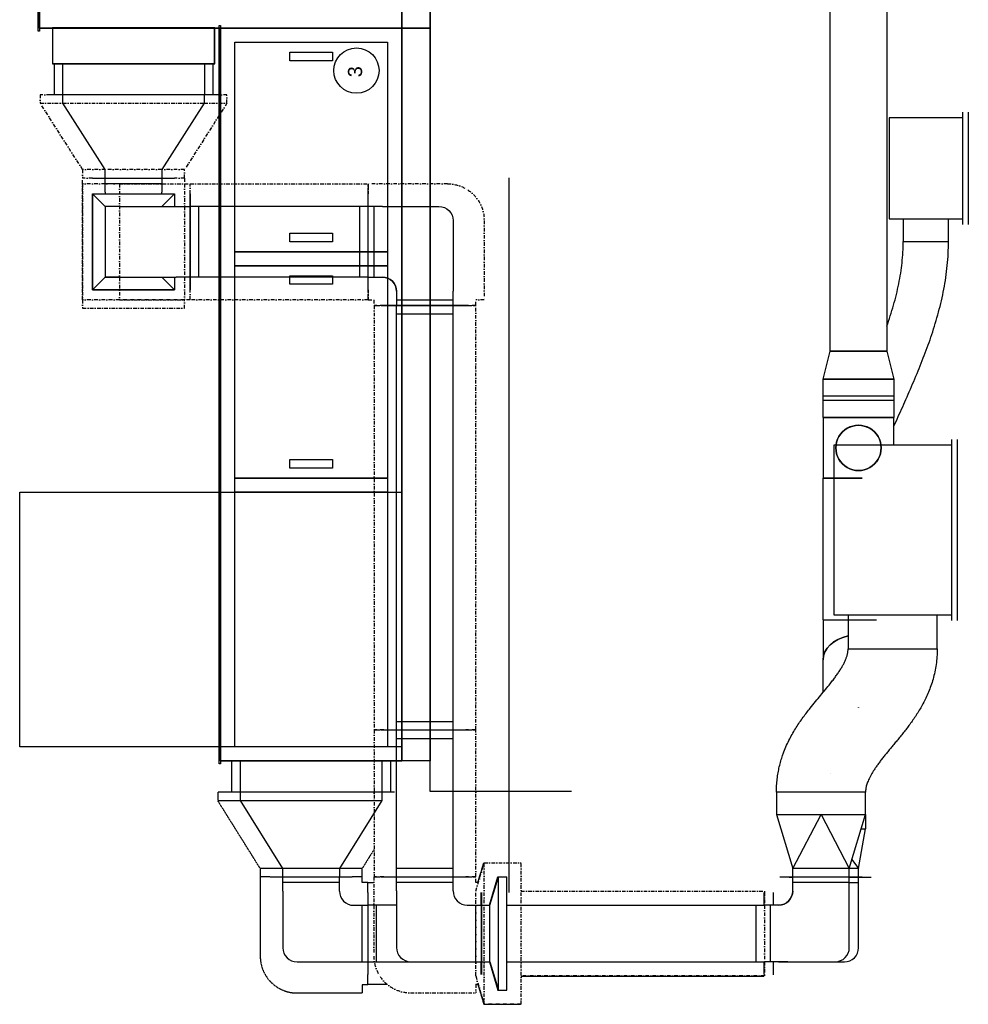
# Model space of a CAD drawing. Header units: millimetres. Extents: x 295542 to 440356, y 17772 to 133669.
# Tile 71 of 73: x 433684 to 437037, y 49395 to 52875. Entities that reach past the tile are written whole.
import ezdxf

# ---------------------------------------------------------------- set-up
doc = ezdxf.new("R2010")
doc.units = ezdxf.units.MM
for name, pattern in [('Ciągłe', [0]), ('DASHDOT', [25.4, 12.7, -6.35, 0, -6.35]), ('DASHED', [0.75, 0.5, -0.25])]:
    doc.linetypes.add(name, pattern=pattern)
for name, color, linetype in [('0_centrale', 130, 'Continuous'), ('0_opis_wentylacja', 110, 'Ciągłe'), ('FLUID-N4', 7, 'Continuous'), ('FLUID-N4-INS', 7, 'Continuous'), ('FLUID-W4', 7, 'Continuous'), ('FLUID-W4-INS', 7, 'Continuous')]:
    doc.layers.add(name, color=color, linetype=linetype)
doc.styles.get("Standard").update_dxf_attribs({"font": 'arial.ttf'})
doc.linetypes.add('ZIGZAG', pattern='A,0.0001,-0.2,[131,ltypeshp.shx,S=0.2,R=0,X=-0.2,Y=0],-0.4,[131,ltypeshp.shx,S=0.2,R=180,X=0.2,Y=0],-0.2', length=0.8001)

# ---------------------------------------------------------------- blocks, each defined once
blk = doc.blocks.new('*U332')
at = {"color": 0, "linetype": 'ByBlock', "lineweight": -2}
for p, q in [((-470, 0, -100), (-500, 0, -100)), ((-470, 0, 100), (-500, 0, 100)), ((410, 0, -100), (-470, 0, -100)), ((410, 0, 100), (-470, 0, 100)), ((410, 0, -200), (410, 0, 200)), ((440, 0, -200), (410, 0, -200)), ((440, 0, 200), (410, 0, 200)), ((440, 0, -200), (440, 0, 200)), ((470, 0, -100), (440, 0, -200)), ((470, 0, 100), (440, 0, 200)), ((500, 0, 100), (470, 0, 100)), ((470, 0, -100), (470, 0, 100)), ((500, 0, -100), (470, 0, -100)), ((500, 0, -100), (500, 0, 100))]:
    blk.add_line(p, q, dxfattribs=at)
at = {"color": 1, "linetype": 'Continuous', "lineweight": -3}
blk.add_line((-470, 0, 100), (-470, 0, -100), dxfattribs=at)
at = {"layer": 'FLUID-W4-INS', "color": 6, "linetype": 'DASHDOT', "lineweight": -3}
for p, q in [((-500, 0, 100), (-500, 0, -100)), ((-500, 0, 145), (-500, 0, 100)), ((-500, 0, -100), (-500, 0, -145)), ((360, 0, 150), (-500, 0, 150)), ((-500, 0, -150), (360, 0, -150)), ((-500, 0, 150), (-500, 0, 145)), ((-500, 0, -145), (-500, 0, -150)), ((490, 0, 250), (360, 0, 250)), ((360, 0, -250), (490, 0, -250)), ((360, 0, -250), (360, 0, 250)), ((520, 0, -150), (490, 0, -250)), ((490, 0, -250), (490, 0, 250)), ((520, 0, 150), (490, 0, 250)), ((520, 0, -150), (520, 0, 150))]:
    blk.add_line(p, q, dxfattribs=at)
blk = doc.blocks.new('*U252')
at = {"color": 1, "linetype": 'Continuous', "lineweight": -2}
for p, q in [((-259.5, 0, 145), (-259.5, 0, -145)), ((259.5, 0, 145), (259.5, 0, -145))]:
    blk.add_line(p, q, dxfattribs=at)
at = {"color": 0, "linetype": 'ByBlock', "lineweight": -2}
for p, q in [((-259.5, 0, -100), (259.5, 0, -100)), ((-259.5, 0, 100), (259.5, 0, 100))]:
    blk.add_line(p, q, dxfattribs=at)
at = {"color": 1, "linetype": 'Continuous', "lineweight": -3}
for p, q in [((-229.5, 0, 100), (-229.5, 0, -100)), ((229.5, 0, 100), (229.5, 0, -100))]:
    blk.add_line(p, q, dxfattribs=at)
at = {"layer": 'FLUID-W4-INS', "color": 6, "linetype": 'DASHDOT', "lineweight": -3}
for p, q in [((-259.5, 0, -180), (259.5, 0, -180)), ((259.5, 0, 180), (-259.5, 0, 180)), ((-259.5, 0, 180), (-259.5, 0, 145)), ((-259.5, 0, -145), (-259.5, 0, -180)), ((259.5, 0, -180), (259.5, 0, -145)), ((259.5, 0, 145), (259.5, 0, 180))]:
    blk.add_line(p, q, dxfattribs=at)
blk = doc.blocks.new('*U253')
at = {"color": 1, "linetype": 'Continuous', "lineweight": -2}
for p, q in [((-750, 0, 145), (-750, 0, -145)), ((750, 0, 145), (750, 0, -145))]:
    blk.add_line(p, q, dxfattribs=at)
at = {"color": 0, "linetype": 'ByBlock', "lineweight": -2}
for p, q in [((-750, 0, -100), (750, 0, -100)), ((-750, 0, 100), (750, 0, 100))]:
    blk.add_line(p, q, dxfattribs=at)
at = {"color": 1, "linetype": 'Continuous', "lineweight": -3}
for p, q in [((-720, 0, 100), (-720, 0, -100)), ((720, 0, 100), (720, 0, -100))]:
    blk.add_line(p, q, dxfattribs=at)
at = {"layer": 'FLUID-W4-INS', "color": 6, "linetype": 'DASHDOT', "lineweight": -3}
for p, q in [((-750, 0, -180), (750, 0, -180)), ((750, 0, 180), (-750, 0, 180)), ((-750, 0, 180), (-750, 0, 145)), ((-750, 0, -145), (-750, 0, -180)), ((750, 0, -180), (750, 0, -145)), ((750, 0, 145), (750, 0, 180))]:
    blk.add_line(p, q, dxfattribs=at)
blk = doc.blocks.new('*U254')
at = {"color": 1, "linetype": 'Continuous', "lineweight": -2}
for p, q in [((-314.5, -170), (-314.5, 170)), ((314.5, -170), (314.5, 170))]:
    blk.add_line(p, q, dxfattribs=at)
at = {"color": 0, "linetype": 'ByBlock', "lineweight": -2}
for p, q in [((-314.5, 125), (314.5, 125)), ((-314.5, -125), (314.5, -125))]:
    blk.add_line(p, q, dxfattribs=at)
at = {"color": 1, "linetype": 'Continuous', "lineweight": -3}
for p, q in [((-284.5, -125), (-284.5, 125)), ((284.5, -125), (284.5, 125))]:
    blk.add_line(p, q, dxfattribs=at)
at = {"layer": 'FLUID-W4-INS', "color": 6, "linetype": 'DASHDOT', "lineweight": -3}
for p, q in [((314.5, 205), (-314.5, 205)), ((-314.5, 170), (-314.5, 205)), ((314.5, 170), (314.5, 205)), ((-314.5, -205), (-314.5, -170)), ((314.5, -205), (314.5, -170)), ((-314.5, -205), (314.5, -205))]:
    blk.add_line(p, q, dxfattribs=at)
blk = doc.blocks.new('*U255')
at = {"color": 1, "linetype": 'Continuous', "lineweight": -2}
for p, q in [((160, -105), (160, 185)), ((-185, -160), (105, -160))]:
    blk.add_line(p, q, dxfattribs=at)
at = {"color": 0, "linetype": 'ByBlock', "lineweight": -2}
for p, q in [((-90, 140), (110, 140)), ((110, 140), (140, 140)), ((140, 140), (160, 140)), ((140, 140), (140, -60)), ((-140, -110), (-140, 90)), ((110, -60), (140, -60)), ((140, -60), (160, -60)), ((-140, -110), (-140, -140)), ((60, -110), (60, -140)), ((-140, -140), (-140, -160)), ((60, -140), (-140, -140)), ((60, -140), (60, -160))]:
    blk.add_line(p, q, dxfattribs=at)
at = {"color": 0, "linetype": 'ByBlock', "lineweight": -2, "extrusion": (2.22762e-29, -1.57772e-32, -1)}
for centre in [(-90, 90), (-90, 90), (-90, 90), (110, -110), (110, -110)]:
    blk.add_ellipse(centre, major_axis=(-50, 0), ratio=1, start_param=0, end_param=1.5707963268, dxfattribs=at)
at = {"layer": 'FLUID-W4-INS', "color": 6, "linetype": 'DASHDOT', "lineweight": -3}
for p, q in [((-90, 250.00001), (140.00001, 250.00001)), ((140.00001, 220), (140.00001, 250.00001)), ((140.00001, 220), (148.92543, 220)), ((-220, -160), (-220, 120.00001)), ((-185, -160), (-220, -160)), ((140, -160), (105, -160)), ((149.07457, -140), (140, -140)), ((140, -140), (140, -160))]:
    blk.add_line(p, q, dxfattribs=at)
at = {"layer": 'FLUID-W4-INS', "color": 6, "linetype": 'DASHDOT', "lineweight": -3, "extrusion": (2.57033e-29, -2.42726e-32, -1)}
blk.add_ellipse((-90, 120.00001), major_axis=(-130, 0), ratio=1, start_param=0, end_param=1.5707963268, dxfattribs=at)
blk = doc.blocks.new('*U256')
at = {"color": 1, "linetype": 'Continuous', "lineweight": -2}
for p, q in [((185, 185), (185, -105)), ((130, -160), (-210, -160))]:
    blk.add_line(p, q, dxfattribs=at)
at = {"color": 0, "linetype": 'ByBlock', "lineweight": -2}
for p, q in [((-115, 140), (135, 140)), ((165, 140), (135, 140)), ((165, -60), (165, 140)), ((185, 140), (165, 140)), ((-165, -110), (-165, 90)), ((135, -60), (165, -60)), ((165, -60), (185, -60)), ((-165, -110), (-165, -140)), ((85, -140), (85, -110)), ((-165, -140), (85, -140)), ((-165, -140), (-165, -160)), ((85, -160), (85, -140))]:
    blk.add_line(p, q, dxfattribs=at)
at = {"color": 0, "linetype": 'ByBlock', "lineweight": -2, "extrusion": (0, 0, -1)}
for centre in [(-115, 90), (-115, 90), (135, -110)]:
    blk.add_ellipse(centre, major_axis=(-50, 0), ratio=1, start_param=0, end_param=1.5707963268, dxfattribs=at)
at = {"color": 0, "linetype": 'ByBlock', "lineweight": -2}
blk.add_ellipse((135, -110), major_axis=(0, 50), ratio=1, start_param=0, end_param=1.5707963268, dxfattribs=at)
blk.add_ellipse((135, -110), major_axis=(0, 50), ratio=1, start_param=0, end_param=1.5707963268, dxfattribs=at)
at = {"layer": 'FLUID-W4-INS', "color": 6, "linetype": 'DASHDOT', "lineweight": -3}
for p, q in [((-115, 250.00001), (165.00001, 250.00001)), ((165.00001, 250.00001), (165.00001, 220)), ((185, 220), (165.00001, 220)), ((185, 185), (185, 220)), ((-245, 120.00001), (-245, -160)), ((185, -140), (185, -105)), ((-245, -160), (-210, -160)), ((130, -160), (165, -160)), ((165, -140), (185, -140)), ((165, -160), (165, -140))]:
    blk.add_line(p, q, dxfattribs=at)
at = {"layer": 'FLUID-W4-INS', "color": 6, "linetype": 'DASHDOT', "lineweight": -3, "extrusion": (0, 0, -1)}
blk.add_ellipse((-115, 120.00001), major_axis=(-130, 0), ratio=1, start_param=0, end_param=1.5707963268, dxfattribs=at)
blk = doc.blocks.new('*U257')
at = {"color": 0, "linetype": 'ByBlock', "lineweight": -2}
for p, q in [((-185, 0, -170), (-140, 0, -125)), ((-185, 0, 170), (-140, 0, 125)), ((-140, 0, -125), (-140, 0, 125)), ((-90, 0, 125), (-140, 0, 125)), ((-90, 0, -125), (-140, 0, -125)), ((-90, 0, 125), (60, 0, 125)), ((-90, 0, -125), (110, 0, -125)), ((60, 0, 125), (110, 0, 125)), ((60, 0, 125), (105, 0, 170)), ((105, 0, -170), (60, 0, -125)), ((140, 0, 125), (110, 0, 125)), ((110, 0, -125), (140, 0, -125)), ((140, 0, -125), (160, 0, -125)), ((160, 0, 125), (140, 0, 125))]:
    blk.add_line(p, q, dxfattribs=at)
at = {"color": 1, "linetype": 'Continuous', "lineweight": -2}
for p, q in [((-185, 0, -170), (105, 0, -170)), ((-185, 0, 170), (-185, 0, -170)), ((105, 0, 170), (-185, 0, 170)), ((105, 0, -170), (105, 0, -125.00007)), ((105, 0, 124.99993), (105, 0, 170)), ((160, 0, -170), (160, 0, 170))]:
    blk.add_line(p, q, dxfattribs=at)
at = {"color": 1, "linetype": 'Continuous', "lineweight": -3}
for p, q in [((-140, 0, 125), (60, 0, 125)), ((-140, 0, -125), (-140, 0, 125))]:
    blk.add_line(p, q, dxfattribs=at)
at = {"layer": 'FLUID-W4-INS', "color": 6, "linetype": 'DASHDOT', "lineweight": -3}
for p, q in [((-90, 0, -205), (-220, 0, -205)), ((-90, 0, 205), (-220, 0, 205)), ((-220, 0, -205), (-220, 0, 205)), ((-90, 0, -205), (140.00001, 0, -205)), ((-90, 0, 205), (140.00001, 0, 205)), ((-90, 0, -205), (-90, 0, 205)), ((140.00001, 0, -125), (140.00001, 0, 125)), ((140.00001, 0, -205), (160, 0, -205)), ((160, 0, 205), (140.00001, 0, 205)), ((140.00001, 0, -205), (140.00001, 0, -125)), ((140.00001, 0, 125), (140.00001, 0, 205)), ((160, 0, 205), (160, 0, 170)), ((160, 0, -170), (160, 0, -205))]:
    blk.add_line(p, q, dxfattribs=at)
blk = doc.blocks.new('*U258')
at = {"color": 1, "linetype": 'Continuous', "lineweight": -2}
for p, q in [((0, 170, 145), (0, -170, 145)), ((0, -170, 145), (0, -170, -145))]:
    blk.add_line(p, q, dxfattribs=at)
at = {"layer": 'FLUID-W4-INS', "color": 6, "linetype": 'DASHDOT', "lineweight": -3}
for p, q in [((0, -205, 180), (0, 205, 180)), ((0, -205, -180), (0, -205, 180))]:
    blk.add_line(p, q, dxfattribs=at)
blk = doc.blocks.new('*U259')
at = {"color": 0, "linetype": 'ByBlock', "lineweight": -2}
for p, q in [((0, -135, -100), (0, -130, -100)), ((0, -130, 100), (0, -135, 100)), ((0, -130, -100), (0, -130, -100)), ((0, -165, 100), (0, -135, 100)), ((0, -135, -100), (0, -165, -100)), ((0, -165, -100), (0, -185, -100)), ((0, -165, 100), (0, -165, -100)), ((0, -185, 100), (0, -165, 100))]:
    blk.add_line(p, q, dxfattribs=at)
at = {"color": 1, "linetype": 'Continuous', "lineweight": -2}
blk.add_line((0, -185, -145), (0, -185, 145), dxfattribs=at)
at = {"layer": 'FLUID-W4-INS', "color": 6, "linetype": 'DASHDOT', "lineweight": -3}
for p, q in [((0, 245, -180), (0, 275, -180)), ((0, 275, 180), (0, 245, 180)), ((0, 275, -180), (0, 275, 180)), ((0, -165, -180), (0, -185, -180)), ((0, -185, 180), (0, -165, 180)), ((0, -185, 180), (0, -185, 145)), ((0, -185, -145), (0, -185, -180))]:
    blk.add_line(p, q, dxfattribs=at)
blk = doc.blocks.new('*U260')
at = {"color": 1, "linetype": 'Continuous', "lineweight": -2}
blk.add_line((-147.5, 0, -295), (-147.5, 0, 295), dxfattribs=at)
at = {"color": 0, "linetype": 'ByBlock', "lineweight": -2}
for p, q in [((-147.5, 0, -250), (-117.5, 0, -250)), ((-117.5, 0, 250), (-147.5, 0, 250)), ((-117.5, 0, -250), (117.5, 0, -100)), ((117.5, 0, 100), (-117.5, 0, 250)), ((117.5, 0, -100), (147.5, 0, -100)), ((147.5, 0, 100), (117.5, 0, 100))]:
    blk.add_line(p, q, dxfattribs=at)
at = {"layer": 'FLUID-W4-INS', "color": 6, "linetype": 'DASHDOT', "lineweight": -3}
for p, q in [((-147.5, 0, 330), (-117.5, 0, 330)), ((-117.5, 0, -330), (-147.5, 0, -330)), ((-147.5, 0, -330), (-147.5, 0, -295)), ((-147.5, 0, 295), (-147.5, 0, 330)), ((-117.5, 0, 250), (-117.5, 0, -250)), ((-117.5, 0, 330), (-117.5, 0, 250)), ((-117.5, 0, -250), (-117.5, 0, -330)), ((-117.5, 0, -330), (117.5, 0, -180)), ((117.5, 0, 180), (-117.5, 0, 330)), ((117.5, 0, -100), (117.5, 0, 100)), ((147.5, 0, -180), (117.5, 0, -180)), ((117.5, 0, 180), (147.5, 0, 180)), ((117.5, 0, -180), (117.5, 0, -100)), ((117.5, 0, 100), (117.5, 0, 180))]:
    blk.add_line(p, q, dxfattribs=at)
blk = doc.blocks.new('*U349')
at = {"color": 0, "linetype": 'ByBlock', "lineweight": -2}
for p, q in [((440, 200), (438.6, 200)), ((440, 195.2), (440, 200)), ((469.9, 100.4), (440, 200)), ((-500, 145), (-500, 100.4)), ((-500, -100), (-500, -99.6)), ((-470, -100), (-500, -100)), ((-500, -100), (-500, -145)), ((408.4, -100), (-470, -100)), ((470, -100), (440, -200)), ((470, -100), (470, -99.6)), ((500, -100), (470, -100)), ((500, -100), (500, -99.4)), ((410, -200), (410, -199.6)), ((440, -200), (410, -200)), ((440, -200), (440, -194.5))]:
    blk.add_line(p, q, dxfattribs=at)
at = {"color": 5, "linetype": 'Continuous', "lineweight": -3}
blk.add_line((-470, -99.6), (-470, -100), dxfattribs=at)
at = {"layer": 'FLUID-N4-INS', "color": 3, "linetype": 'DASHED', "lineweight": -3}
for p, q in [((488.6, 250), (490, 250)), ((510.8, 180.6), (490, 250)), ((490, 245.2), (490, 250)), ((-500, -150), (-500, -149.6)), ((358.4, -150), (-500, -150)), ((511.2, -179.4), (490, -250)), ((360, -250), (360, -249.6)), ((490, -250), (360, -250)), ((490, -250), (490, -244.5))]:
    blk.add_line(p, q, dxfattribs=at)
blk = doc.blocks.new('*U194')
at = {"color": 160, "linetype": 'Continuous', "lineweight": -2}
for p, q in [((-200, 145), (-200, -145)), ((200, 145), (200, 100.6)), ((200, -99.4), (200, -145))]:
    blk.add_line(p, q, dxfattribs=at)
at = {"color": 0, "linetype": 'ByBlock', "lineweight": -2}
for p, q in [((-98.4, 100), (-200, 100)), ((-200, -100), (200, -100))]:
    blk.add_line(p, q, dxfattribs=at)
at = {"color": 5, "linetype": 'Continuous', "lineweight": -3}
for p, q in [((-170, 100), (-170, -100)), ((170, -99.4), (170, -100))]:
    blk.add_line(p, q, dxfattribs=at)
at = {"layer": 'FLUID-N4-INS', "color": 3, "linetype": 'DASHED', "lineweight": -3}
for p, q in [((-200, 180), (-178.4, 180)), ((-200, 145), (-200, 180)), ((-200, -180), (-200, -145)), ((-130.8, -180), (-200, -180)), ((189, -180), (181.6, -180))]:
    blk.add_line(p, q, dxfattribs=at)
blk = doc.blocks.new('*U195')
at = {"color": 0, "linetype": 'ByBlock', "lineweight": -2}
for p, q in [((-90, 140), (110, 140)), ((110, 140), (140, 140)), ((140, 140), (160, 140)), ((140, 140), (140, -60)), ((-140, -110), (-140, 90)), ((110, -60), (140, -60)), ((140, -60), (160, -60)), ((-140, -110), (-140, -140)), ((60, -110), (60, -140)), ((-140, -140), (-140, -160)), ((60, -140), (-140, -140)), ((60, -140), (60, -160))]:
    blk.add_line(p, q, dxfattribs=at)
at = {"color": 160, "linetype": 'Continuous', "lineweight": -2}
blk.add_line((-185, -160), (105, -160), dxfattribs=at)
at = {"color": 0, "linetype": 'ByBlock', "lineweight": -2, "extrusion": (-2.22762e-29, 1.57772e-32, -1)}
for centre in [(-90, 90), (-90, 90), (-90, 90), (110, -110), (110, -110)]:
    blk.add_ellipse(centre, major_axis=(-50, 0), ratio=1, start_param=0, end_param=1.5707963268, dxfattribs=at)
at = {"layer": 'FLUID-N4-INS', "color": 3, "linetype": 'DASHED', "lineweight": -3}
for p, q in [((-90, 250.00001), (140.00001, 250.00001)), ((140.00001, 220), (140.00001, 250.00001)), ((140.00001, 220), (160, 220)), ((-220, -160), (-220, 120.00001)), ((-185, -160), (-220, -160)), ((140, -160), (105, -160)), ((160, -140), (140, -140)), ((140, -140), (140, -160))]:
    blk.add_line(p, q, dxfattribs=at)
at = {"layer": 'FLUID-N4-INS', "color": 3, "linetype": 'DASHED', "lineweight": -3, "extrusion": (-5.11075e-48, 2.42726e-32, -1)}
blk.add_ellipse((-90, 120.00001), major_axis=(-130, 0), ratio=1, start_param=0, end_param=1.5707963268, dxfattribs=at)
blk = doc.blocks.new('*U196')
at = {"color": 160, "linetype": 'Continuous', "lineweight": -2}
for p, q in [((-150, 0, -222), (-150, 0, 295)), ((-150, 0, -295), (-150, 0, -222))]:
    blk.add_line(p, q, dxfattribs=at)
at = {"color": 0, "linetype": 'ByBlock', "lineweight": -2}
for p, q in [((-150, 0, -250), (-120, 0, -250)), ((-120, 0, 250), (-150, 0, 250)), ((-120, 0, -250), (120, 0, -100)), ((-120, 0, -222), (-120, 0, -250)), ((120, 0, 100), (-120, 0, 250)), ((120, 0, -100), (150, 0, -100)), ((150, 0, 100), (120, 0, 100))]:
    blk.add_line(p, q, dxfattribs=at)
at = {"layer": 'FLUID-N4-INS', "color": 3, "linetype": 'DASHED', "lineweight": -3}
for p, q in [((-150, 0, 330), (-120, 0, 330)), ((-150, 0, 295), (-150, 0, 330)), ((-120, 0, 250), (-120, 0, -222)), ((-120, 0, 330), (-120, 0, 250)), ((120, 0, 180), (-120, 0, 330)), ((52.8, 0, -222), (120, 0, -180)), ((120, 0, -100), (120, 0, 100)), ((150, 0, -180), (120, 0, -180)), ((120, 0, 180), (150, 0, 180)), ((120, 0, -180), (120, 0, -100)), ((120, 0, 100), (120, 0, 180))]:
    blk.add_line(p, q, dxfattribs=at)
blk = doc.blocks.new('*U343')
at = {"color": 160, "linetype": 'Continuous', "lineweight": -2}
for p, q in [((0, 0, 29.6), (0, 0, -29.6)), ((0, 0, 80), (0, 0, 29.6)), ((0, 0, -29.6), (0, 0, -80))]:
    blk.add_line(p, q, dxfattribs=at)
at = {"color": 160, "linetype": 'ZIGZAG', "lineweight": -2, "ltscale": 50}
for points, knots in [([(0, -299.6, 138), (0, -287.6, 133.9), (0, -263.1, 125.5), (0, -225.8, 114.1), (0, -188, 104), (0, -150.5, 95.5), (0, -113, 88.7), (0, -75.5, 83.8), (0, -37.9, 80.6), (0, -12.6, 80.2), (0, 0, 80)], [0, 0, 0, 0, 3.903048, 7.945913, 11.876564, 15.733568, 19.537732, 23.312628, 27.084439, 30.877467, 30.877467, 30.877467, 30.877467]), ([(0, -653.2, 113), (0, -642.1, 107.9), (0, -620.1, 97.8), (0, -585.2, 82), (0, -549.7, 66.3), (0, -513.5, 50.6), (0, -476.8, 35.1), (0, -440.1, 20), (0, -403.3, 5.5), (0, -366.4, -8.2), (0, -328.8, -21.3), (0, -290.2, -33.7), (0, -250.4, -45.1), (0, -210, -55.3), (0, -169.1, -63.9), (0, -127.7, -70.9), (0, -85.7, -76), (0, -43.1, -79.4), (0, -14.4, -79.8), (0, 0, -80)], [0, 0, 0, 0, 4.44642, 8.848593, 13.150365, 17.464242, 21.728752, 25.914662, 30.025519, 34.075207, 38.075392, 42.209652, 46.41126, 50.591851, 54.776074, 58.976172, 63.204985, 67.475029, 71.798851, 71.798851, 71.798851, 71.798851])]:
    blk.add_open_spline(points, degree=3, knots=knots, dxfattribs=at)
blk = doc.blocks.new('*U350')
at = {"color": 0, "linetype": 'ByBlock', "lineweight": -2, "extrusion": (-2.44929e-16, 1, -3.67394e-16)}
blk.add_circle((0, 0), 0.05, dxfattribs=at)
blk = doc.blocks.new('*U261')
at = {"color": 0, "linetype": 'ByBlock', "lineweight": -2}
for p, q in [((0, 320), (0, 300)), ((0, 320, 20), (0, -320, 20)), ((0, 300), (0, -300)), ((0, 300, -415), (0, -300, -415)), ((0, 300), (0, 300, -415)), ((0, -300), (0, -320)), ((0, -300, -50), (0, -300)), ((0, -300, -207.5), (0, -300, -50)), ((0, -300, -365), (0, -300, -207.5)), ((0, -300, -415), (0, -300, -365)), ((0, -420, -50), (0, -300, -50)), ((0, -300, -365), (0, -420, -365)), ((0, -420, -207.5), (0, -420, -50)), ((0, -420, -365), (0, -420, -207.5))]:
    blk.add_line(p, q, dxfattribs=at)
at = {"color": 1, "linetype": 'Continuous', "lineweight": -3}
blk.add_line((0, 320, 20), (0, -320, 20), dxfattribs=at)
blk.add_line((0, 320, 20), (0, -320, 20), dxfattribs=at)
blk = doc.blocks.new('*U197')
at = {"color": 160, "linetype": 'Continuous', "lineweight": -2}
for p, q in [((-1500, 0, 100), (-1500, 0, -100)), ((1500, 0, -100), (1500, 0, 100))]:
    blk.add_line(p, q, dxfattribs=at)
at = {"color": 0, "linetype": 'ByBlock', "lineweight": -2}
for p, q in [((1500, 0, -100), (-1500, 0, -100)), ((-1500, 0, 100), (1500, 0, 100))]:
    blk.add_line(p, q, dxfattribs=at)
blk = doc.blocks.new('*U198')
at = {"color": 160, "linetype": 'Continuous', "lineweight": -2}
for p, q in [((-250, 0, 125), (-250, 0, -63.1)), ((250, 0, -13.2), (250, 0, 125))]:
    blk.add_line(p, q, dxfattribs=at)
at = {"color": 0, "linetype": 'ByBlock', "lineweight": -2}
blk.add_line((-250, 0, 125), (250, 0, 125), dxfattribs=at)
blk = doc.blocks.new('*U199')
at = {"color": 0, "linetype": 'ByBlock', "lineweight": -2}
for p, q in [((0, 198.5), (0, 178.5)), ((0, 198.5, 20), (0, -198.5, 20)), ((0, 178.5), (0, -178.5)), ((0, 178.5, -260), (0, -178.5, -260)), ((0, 178.5), (0, 178.5, -260)), ((0, -178.5), (0, -198.5)), ((0, -178.5, -50), (0, -178.5)), ((0, -178.5, -130), (0, -178.5, -50)), ((0, -178.5, -210), (0, -178.5, -130)), ((0, -178.5, -260), (0, -178.5, -210)), ((0, -258.5, -50), (0, -178.5, -50)), ((0, -178.5, -210), (0, -258.5, -210)), ((0, -258.5, -130), (0, -258.5, -50)), ((0, -258.5, -210), (0, -258.5, -130))]:
    blk.add_line(p, q, dxfattribs=at)
at = {"color": 5, "linetype": 'Continuous', "lineweight": -3}
blk.add_line((0, 198.5, 20), (0, -198.5, 20), dxfattribs=at)
blk.add_line((0, 198.5, 20), (0, -198.5, 20), dxfattribs=at)
blk = doc.blocks.new('*U342')
at = {"color": 160, "linetype": 'Continuous', "lineweight": -3, "extrusion": (1, -9.43434e-49, -6.12323e-17)}
for major_axis in [(0, 0, -80), (0, 0, 80)]:
    blk.add_ellipse((0, 0), major_axis=major_axis, ratio=1, start_param=0, end_param=3.141593, dxfattribs=at)
blk = doc.blocks.new('*U341')
at = {"color": 160, "linetype": 'Continuous', "lineweight": -3, "extrusion": (1, -7.4988e-33, 6.12323e-17)}
for major_axis in [(0, 0, -80), (0, 0, 80)]:
    blk.add_ellipse((0, 0), major_axis=major_axis, ratio=1, start_param=0, end_param=3.141593, dxfattribs=at)
at = {"color": 160, "linetype": 'Continuous', "lineweight": -3, "extrusion": (-1, 2.60611e-32, -6.12323e-17)}
blk.add_ellipse((0, 0), major_axis=(0, 0, 80), ratio=1, start_param=0, end_param=3.141593, dxfattribs=at)
at = {"color": 160, "linetype": 'Continuous', "lineweight": -3, "extrusion": (-1, -1.10635e-32, -6.12323e-17)}
blk.add_ellipse((0, 0), major_axis=(0, 0, -80), ratio=1, start_param=0, end_param=3.141593, dxfattribs=at)
blk = doc.blocks.new('*U200')
at = {"color": 0, "linetype": 'ByBlock', "lineweight": -2}
for p, q in [((67.5, 0, -125), (-67.5, 0, -125)), ((-67.5, 0, 125), (67.5, 0, 125))]:
    blk.add_line(p, q, dxfattribs=at)
at = {"color": 160, "linetype": 'Continuous', "lineweight": -2}
for p, q in [((-67.5, 0, 125), (-67.5, 0, -125)), ((67.5, 0, -125), (67.5, 0, 125))]:
    blk.add_line(p, q, dxfattribs=at)
at = {"color": 5, "linetype": 'Continuous', "lineweight": -3}
for p, q in [((-7.5, 0, -125), (-7.5, 0, 125)), ((7.5, 0, -125), (7.5, 0, 125))]:
    blk.add_line(p, q, dxfattribs=at)
blk = doc.blocks.new('*U201')
at = {"color": 160, "linetype": 'Continuous', "lineweight": -2}
for p, q in [((-49.5, 0, 125), (-49.5, 0, -125)), ((49.5, 0, -100), (49.5, 0, 100))]:
    blk.add_line(p, q, dxfattribs=at)
at = {"color": 0, "linetype": 'ByBlock', "lineweight": -2}
for p, q in [((49.5, 0, -100), (-49.5, 0, -125)), ((-49.5, 0, 125), (49.5, 0, 100))]:
    blk.add_line(p, q, dxfattribs=at)
blk = doc.blocks.new('*U202')
at = {"color": 160, "linetype": 'Continuous', "lineweight": -2}
for p, q in [((-107.5, 0, 125), (-107.5, 0)), ((-107.5, 0), (-107.5, 0, -13.1)), ((107.5, 0), (107.5, 0, 125)), ((107.5, 0, -125), (107.5, 0))]:
    blk.add_line(p, q, dxfattribs=at)
at = {"color": 0, "linetype": 'ByBlock', "lineweight": -2}
for p, q in [((107.5, 0, 125), (-107.5, 0, 125)), ((10.2, 0, -125), (107.5, 0, -125))]:
    blk.add_line(p, q, dxfattribs=at)
at = {"color": 160, "linetype": 'Continuous', "lineweight": -3, "extrusion": (-2.2759e-13, 1, -4.39809e-13)}
for major_axis in [(-80, 0), (80, 0)]:
    blk.add_ellipse((0, 0), major_axis=major_axis, ratio=1, start_param=0, end_param=3.141593, dxfattribs=at)
blk = doc.blocks.new('*U346')
at = {"color": 0, "linetype": 'ByBlock', "lineweight": -2}
blk.add_line((37.1, 37.1, 125), (-62.9, -62.9, 125), dxfattribs=at)
at = {"color": 160, "linetype": 'Continuous', "lineweight": -2}
blk.add_line((37.1, 37.1, 125), (37.1, 37.1, 36.9), dxfattribs=at)
at = {"color": 160, "linetype": 'Continuous', "lineweight": -2, "extrusion": (0.707107, -0.707107, -2.7337e-16)}
blk.add_ellipse((-62.9, -62.9), major_axis=(0, 0, 125), ratio=0.707107, start_param=5.011663, end_param=6.283185, dxfattribs=at)
blk = doc.blocks.new('*U345')
at = {"color": 0, "linetype": 'ByBlock', "lineweight": -2}
blk.add_line((-31.3, 31.3, 125), (50, -50, 125), dxfattribs=at)
at = {"color": 160, "linetype": 'Continuous', "lineweight": -2, "extrusion": (0.707107, 0.707107, -3.2792e-17)}
blk.add_ellipse((50, -50), major_axis=(0, 0, 125), ratio=0.707107, start_param=0, end_param=1.271522, dxfattribs=at)
blk = doc.blocks.new('*U344')
at = {"color": 0, "linetype": 'ByBlock', "lineweight": -2, "extrusion": (-1, -1.83697e-16, 3.06162e-16)}
blk.add_circle((0, 0), 0.05, dxfattribs=at)
blk = doc.blocks.new('*U262')
at = {"color": 1, "linetype": 'Continuous', "lineweight": -2}
for p, q in [((-150, 145), (-150, -145)), ((150, 0), (150, 157.5)), ((150, -157.5), (150, 0))]:
    blk.add_line(p, q, dxfattribs=at)
at = {"color": 1, "linetype": 'Continuous', "lineweight": -3}
for p, q in [((70, 157.5), (-120, 100)), ((70, 157.5), (70, 0)), ((-120, 100), (70, 0)), ((-120, -100), (-120, 100)), ((70, 0), (-120, -100)), ((70, 0), (70, -157.5)), ((-120, -100), (70, -157.5))]:
    blk.add_line(p, q, dxfattribs=at)
at = {"color": 0, "linetype": 'ByBlock', "lineweight": -2}
for p, q in [((150, 157.5), (70, 157.5)), ((-150, 100), (-120, 100)), ((-150, -100), (-120, -100)), ((70, -157.5), (150, -157.5))]:
    blk.add_line(p, q, dxfattribs=at)
blk = doc.blocks.new('*U347')
at = {"color": 160, "linetype": 'Continuous', "lineweight": -2}
for p, q in [((-125, 0, 145), (-125, 0, 132.5)), ((-125, 0, -67.5), (-125, 0, -145))]:
    blk.add_line(p, q, dxfattribs=at)
at = {"color": 0, "linetype": 'ByBlock', "lineweight": -2}
for p, q in [((-125, 0, -100), (-95, 0, -100)), ((95.6, 0, -125), (45, 0, -125))]:
    blk.add_line(p, q, dxfattribs=at)
at = {"color": 5, "linetype": 'Continuous', "lineweight": -3}
for p, q in [((-95, 0, -100), (45, 0, -125)), ((-62.9, 0, -77), (-95, 0, -100)), ((-95, 0, -100), (-95, 0, -67.5)), ((45, 0, -109.7), (45, 0, -125))]:
    blk.add_line(p, q, dxfattribs=at)
blk = doc.blocks.new('*U348')
at = {"color": 0, "linetype": 'ByBlock', "lineweight": -2}
for p, q in [((-90, 140), (110, 140)), ((110, 140), (140, 140)), ((140, 140), (160, 140)), ((140, 140), (140, 107.5)), ((-140, -110), (-140, 90)), ((-140, -110), (-140, -140)), ((-140, -140), (-140, -160)), ((-139.4, -140), (-140, -140))]:
    blk.add_line(p, q, dxfattribs=at)
at = {"color": 160, "linetype": 'Continuous', "lineweight": -2}
for p, q in [((-185, -160), (-139.4, -160)), ((60.6, -160), (105, -160))]:
    blk.add_line(p, q, dxfattribs=at)
at = {"color": 0, "linetype": 'ByBlock', "lineweight": -2, "extrusion": (-1.83697e-16, -1.08603e-31, -1)}
blk.add_ellipse((-90, 90), major_axis=(-50, 0), ratio=1, start_param=0, end_param=1.570796, dxfattribs=at)
blk.add_ellipse((-90, 90), major_axis=(-50, 0), ratio=1, start_param=0, end_param=1.570796, dxfattribs=at)
blk = doc.blocks.new('*U263')
at = {"color": 0, "linetype": 'ByBlock', "lineweight": -2}
for p, q in [((-90, 140), (110, 140)), ((110, 140), (140, 140)), ((140, 140), (160, 140)), ((140, 140), (140, -60)), ((-140, -110), (-140, 90)), ((110, -60), (140, -60)), ((140, -60), (160, -60)), ((-140, -110), (-140, -140)), ((60, -110), (60, -140)), ((-140, -140), (-140, -160)), ((60, -140), (-140, -140)), ((60, -140), (60, -160))]:
    blk.add_line(p, q, dxfattribs=at)
at = {"color": 0, "linetype": 'ByBlock', "lineweight": -2, "extrusion": (-3.67394e-16, -5.3462e-28, -1)}
blk.add_ellipse((-90, 90), major_axis=(-50, 0), ratio=1, start_param=0, end_param=1.570796, dxfattribs=at)
blk.add_ellipse((-90, 90), major_axis=(-50, 0), ratio=1, start_param=0, end_param=1.570796, dxfattribs=at)
at = {"color": 0, "linetype": 'ByBlock', "lineweight": -2}
blk.add_ellipse((110, -110), major_axis=(0, 50), ratio=1, start_param=0, end_param=1.570796, dxfattribs=at)
at = {"color": 0, "linetype": 'ByBlock', "lineweight": -2, "extrusion": (-3.67394e-16, -2.24964e-32, -1)}
blk.add_ellipse((110, -110), major_axis=(-50, 0), ratio=1, start_param=0, end_param=1.570796, dxfattribs=at)
blk.add_ellipse((110, -110), major_axis=(-50, 0), ratio=1, start_param=0, end_param=1.570796, dxfattribs=at)
blk = doc.blocks.new('*U264')
at = {"color": 1, "linetype": 'Continuous', "lineweight": -2}
for p, q in [((-157.5, 0), (157.5, 0)), ((-95.6, -506.4), (-410.6, -506.4))]:
    blk.add_line(p, q, dxfattribs=at)
at = {"color": 1, "linetype": 'ZIGZAG', "lineweight": -2, "ltscale": 50}
for points, knots in [([(-410.6, -506.4), (-410.6, -498.5), (-410.2, -483), (-408.2, -460.3), (-404.9, -438.2), (-400.6, -416.9), (-395.2, -396.5), (-389.7, -379.2), (-383, -360.5), (-374.7, -340.7), (-364, -318.6), (-352.6, -297.8), (-340.8, -278.3), (-328.6, -259.8), (-316.2, -242.2), (-303.6, -225.5), (-289, -206.7), (-272.4, -186.3), (-254.2, -164.4), (-236.8, -143.4), (-222.3, -125.6), (-210.6, -110.5), (-201.2, -98), (-192.7, -85.9), (-185, -74.3), (-178.3, -63.2), (-172.7, -52.8), (-168, -43.2), (-164.9, -35.8), (-162.7, -29.6), (-161.1, -24.5), (-159.7, -19.2), (-158.7, -14.2), (-158, -9.5), (-157.6, -4.8), (-157.5, -1.6), (-157.5, 0)], [0, 0, 0, 0, 14.178136, 28.356271, 42.534407, 56.712542, 70.890678, 85.068814, 94.520904, 113.425085, 132.329266, 151.233447, 170.137627, 189.041808, 207.945989, 226.85017, 245.754351, 274.110622, 302.466893, 330.823164, 359.179436, 378.083616, 396.987797, 415.891978, 434.796159, 453.70034, 472.604521, 491.508701, 510.412882, 519.864973, 534.043108, 548.221244, 562.399379, 576.577515, 590.755651, 604.933786, 604.933786, 604.933786, 604.933786]), ([(157.5, 0), (157.3, -9.4), (156.9, -28.1), (153.9, -55.6), (149.2, -82), (143, -107.1), (135.4, -130.9), (126.9, -153.3), (117.5, -174.4), (107.4, -194.2), (96.9, -212.9), (86, -230.6), (74.8, -247.4), (63.5, -263.5), (52, -278.8), (40.6, -293.6), (29.1, -307.9), (17.9, -321.7), (6.7, -335.1), (-4.1, -348.2), (-14.6, -360.9), (-24.7, -373.2), (-34.4, -385.3), (-43.5, -397), (-52, -408.4), (-59.8, -419.4), (-66.8, -430.1), (-73.1, -440.2), (-78.5, -449.9), (-83.2, -458.9), (-86.9, -467.3), (-89.9, -475.1), (-92.2, -482.2), (-93.8, -488.7), (-94.9, -494.7), (-95.5, -500.5), (-95.6, -504.4), (-95.6, -506.4)], [0, 0, 0, 0, 2.831084, 5.604646, 8.313612, 10.953224, 13.522118, 16.021946, 18.456551, 20.831216, 23.151662, 25.423073, 27.649682, 29.834569, 31.980123, 34.085786, 36.151129, 38.173894, 40.151331, 42.079321, 43.952501, 45.765926, 47.512539, 49.185813, 50.778589, 52.283462, 53.692943, 55.000562, 56.200351, 57.287882, 58.261969, 59.125722, 59.887114, 60.561222, 61.17141, 61.748571, 62.330619, 62.330619, 62.330619, 62.330619])]:
    blk.add_open_spline(points, degree=3, knots=knots, dxfattribs=at)

msp = doc.modelspace()

# ---------------------------------------------------------------- linework, layer by layer
at = {"layer": '0_centrale'}
for p, q in [((435134.469, 50147.297, -66773.527), (435134.469, 56407.06, -66773.527)), ((433749.469, 52834.899, -66773.527), (433749.469, 55054.899, -66773.527)), ((433754.469, 55054.899, -66773.527), (433754.469, 52834.899, -66773.527)), ((433754.469, 55044.899, -66773.527), (433754.469, 52844.899, -66773.527)), ((433754.469, 52844.899, -66773.527), (433754.469, 55044.899, -66773.527)), ((435034.469, 55044.899, -66773.527), (435034.469, 52844.899, -66773.527)), ((435034.469, 52844.899, -66773.527), (435034.469, 55044.899, -66773.527)), ((435034.469, 52844.899, -66773.527), (435034.469, 55044.899, -66773.527)), ((435034.469, 52844.899, -66773.527), (435034.469, 55044.899, -66773.527)), ((435134.469, 55044.899, -66773.527), (435134.469, 52844.899, -66773.527)), ((435134.469, 55044.899, -66773.527), (435134.469, 52844.899, -66773.527)), ((433754.469, 52834.899, -66773.527), (433749.469, 52834.899, -66773.527)), ((435034.469, 52844.899, -66773.527), (433754.469, 52844.899, -66773.527)), ((433754.469, 52844.899, -66773.527), (433754.469, 52844.899, -66773.527)), ((433754.469, 52844.899, -66773.527), (435034.469, 52844.899, -66773.527)), ((433754.469, 52844.899, -66773.527), (433754.469, 52844.899, -66773.527)), ((434373.969, 52845.899, -66773.527), (433799.969, 52845.899, -66773.527)), ((433799.969, 52845.899, -66773.527), (433799.969, 52718.899, -66773.527)), ((434372.969, 52844.899, -66773.527), (433800.969, 52844.899, -66773.527)), ((433800.969, 52844.899, -66773.527), (433800.969, 52719.899, -66773.527)), ((434372.969, 52719.899, -66773.527), (434372.969, 52844.899, -66773.527)), ((434373.969, 52718.899, -66773.527), (434373.969, 52845.899, -66773.527)), ((434389.469, 50244.899, -66773.527), (434389.469, 52854.899, -66773.527)), ((434389.469, 52854.899, -66773.527), (434394.469, 52854.899, -66773.527)), ((434394.469, 52854.899, -66773.527), (434394.469, 50244.899, -66773.527)), ((435034.469, 52844.899, -66773.527), (434394.469, 52844.899, -66773.527)), ((434394.469, 52844.899, -66773.527), (434394.469, 52844.899, -66773.527)), ((434394.469, 52844.899, -66773.527), (435034.469, 52844.899, -66773.527)), ((434394.469, 52844.899, -66773.527), (434394.469, 52844.899, -66773.527)), ((434394.469, 52844.899, -66773.527), (434394.469, 50254.899, -66773.527)), ((434394.469, 50254.899, -66773.527), (434394.469, 52844.899, -66773.527)), ((435034.469, 52844.899, -66773.527), (435034.469, 52844.899, -66773.527)), ((435034.469, 52844.899, -66773.527), (435034.469, 52844.899, -66773.527)), ((435134.469, 52844.899, -66773.527), (435034.469, 52844.899, -66773.527)), ((435134.469, 52844.899, -66773.527), (435034.469, 52844.899, -66773.527)), ((435034.469, 52844.899, -66773.527), (435034.469, 52844.899, -66773.527)), ((435034.469, 52844.899, -66773.527), (435034.469, 52844.899, -66773.527)), ((435034.469, 52844.899, -66773.527), (435034.469, 50254.899, -66773.527)), ((435034.469, 50254.899, -66773.527), (435034.469, 52844.899, -66773.527)), ((435034.469, 50254.899, -66773.527), (435034.469, 52844.899, -66773.527)), ((435034.469, 52844.899, -66773.527), (435134.469, 52844.899, -66773.527)), ((435034.469, 50254.899, -66773.527), (435034.469, 52844.899, -66773.527)), ((435034.469, 52844.899, -66773.527), (435134.469, 52844.899, -66773.527)), ((435134.469, 52844.899, -66773.527), (435134.469, 50254.899, -66773.527)), ((435134.469, 52844.899, -66773.527), (435134.469, 50254.899, -66773.527)), ((434444.469, 52054.899, -66773.527), (434444.469, 52794.899, -66773.527)), ((434444.469, 52794.899, -66773.527), (434984.469, 52794.899, -66773.527)), ((434984.469, 52794.899, -66773.527), (434984.469, 52054.899, -66773.527)), ((434639.469, 52729.899, -66773.527), (434639.469, 52759.899, -66773.527)), ((434639.469, 52759.899, -66773.527), (434789.469, 52759.899, -66773.527)), ((434789.469, 52759.899, -66773.527), (434789.469, 52729.899, -66773.527)), ((434789.469, 52729.899, -66773.527), (434639.469, 52729.899, -66773.527)), ((433799.969, 52718.899, -66773.527), (434373.969, 52718.899, -66773.527)), ((433800.969, 52719.899, -66773.527), (434372.969, 52719.899, -66773.527)), ((433806.969, 52609.899, -66773.527), (433806.969, 52719.899, -66773.527)), ((433806.969, 52719.899, -66773.527), (434366.969, 52719.899, -66773.527)), ((433836.969, 52609.899, -66773.527), (433836.969, 52719.899, -66773.527)), ((433836.969, 52719.899, -66773.527), (434336.969, 52719.899, -66773.527)), ((434336.969, 52719.899, -66773.527), (434336.969, 52609.899, -66773.527)), ((434366.969, 52719.899, -66773.527), (434366.969, 52609.899, -66773.527)), ((434366.969, 52609.899, -66773.527), (433806.969, 52609.899, -66773.527)), ((434336.969, 52609.899, -66773.527), (433836.969, 52609.899, -66773.527)), ((434639.469, 52089.899, -66773.527), (434639.469, 52119.899, -66773.527)), ((434639.469, 52119.899, -66773.527), (434789.469, 52119.899, -66773.527)), ((434789.469, 52119.899, -66773.527), (434789.469, 52089.899, -66773.527)), ((434789.469, 52089.899, -66773.527), (434639.469, 52089.899, -66773.527)), ((434984.469, 52054.899, -66773.527), (434444.469, 52054.899, -66773.527)), ((434444.469, 52004.899, -66773.527), (434444.469, 52054.899, -66773.527)), ((434444.469, 52054.899, -66773.527), (434984.469, 52054.899, -66773.527)), ((434984.469, 52054.899, -66773.527), (434984.469, 52004.899, -66773.527)), ((434984.469, 52004.899, -66773.527), (434444.469, 52004.899, -66773.527)), ((434444.469, 51254.899, -66773.527), (434444.469, 52004.899, -66773.527)), ((434444.469, 52004.899, -66773.527), (434984.469, 52004.899, -66773.527)), ((434984.469, 52004.899, -66773.527), (434984.469, 51254.899, -66773.527)), ((434639.469, 51939.899, -66773.527), (434639.469, 51969.899, -66773.527)), ((434639.469, 51969.899, -66773.527), (434789.469, 51969.899, -66773.527)), ((434789.469, 51969.899, -66773.527), (434789.469, 51939.899, -66773.527)), ((434789.469, 51939.899, -66773.527), (434639.469, 51939.899, -66773.527)), ((434639.469, 51289.899, -66773.527), (434639.469, 51319.899, -66773.527)), ((434639.469, 51319.899, -66773.527), (434789.469, 51319.899, -66773.527)), ((434789.469, 51319.899, -66773.527), (434789.469, 51289.899, -66773.527)), ((434789.469, 51289.899, -66773.527), (434639.469, 51289.899, -66773.527)), ((434984.469, 51254.899, -66773.527), (434444.469, 51254.899, -66773.527)), ((434444.469, 51204.899, -66773.527), (434444.469, 51254.899, -66773.527)), ((434444.469, 51254.899, -66773.527), (434984.469, 51254.899, -66773.527)), ((434984.469, 51254.899, -66773.527), (434984.469, 51204.899, -66773.527)), ((433684.469, 50304.899, -66773.527), (433684.469, 51204.899, -66773.527)), ((433684.469, 51204.899, -66773.527), (435034.469, 51204.899, -66773.527)), ((433684.469, 50304.899, -66773.527), (433684.469, 51204.899, -66773.527)), ((433684.469, 51204.899, -66773.527), (435034.469, 51204.899, -66773.527)), ((434984.469, 51204.899, -66773.527), (434444.469, 51204.899, -66773.527)), ((434444.469, 50304.899, -66773.527), (434444.469, 51204.899, -66773.527)), ((434444.469, 51204.899, -66773.527), (434984.469, 51204.899, -66773.527)), ((434984.469, 51204.899, -66773.527), (434984.469, 50304.899, -66773.527)), ((435034.469, 51204.899, -66773.527), (435034.469, 50304.899, -66773.527)), ((435034.469, 51204.899, -66773.527), (435034.469, 50304.899, -66773.527)), ((435034.469, 50304.899, -66773.527), (433684.469, 50304.899, -66773.527)), ((435034.469, 50304.899, -66773.527), (433684.469, 50304.899, -66773.527)), ((434984.469, 50304.899, -66773.527), (434444.469, 50304.899, -66773.527)), ((435034.469, 50254.899, -66773.527), (434394.469, 50254.899, -66773.527)), ((434394.469, 50254.899, -66773.527), (434394.469, 50254.899, -66773.527)), ((434394.469, 50254.899, -66773.527), (435034.469, 50254.899, -66773.527)), ((434394.469, 50254.899, -66773.527), (434394.469, 50254.899, -66773.527)), ((434434.469, 50144.899, -66773.527), (434434.469, 50254.899, -66773.527)), ((434434.469, 50254.899, -66773.527), (434994.469, 50254.899, -66773.527)), ((434464.469, 50144.899, -66773.527), (434464.469, 50254.899, -66773.527)), ((434464.469, 50254.899, -66773.527), (434964.469, 50254.899, -66773.527)), ((434964.469, 50254.899, -66773.527), (434964.469, 50144.899, -66773.527)), ((434994.469, 50254.899, -66773.527), (434994.469, 50144.899, -66773.527)), ((435034.469, 50254.899, -66773.527), (435034.469, 50254.899, -66773.527)), ((435034.469, 50254.899, -66773.527), (435034.469, 50254.899, -66773.527)), ((435134.469, 50254.899, -66773.527), (435034.469, 50254.899, -66773.527)), ((435134.469, 50254.899, -66773.527), (435034.469, 50254.899, -66773.527)), ((434394.469, 50244.899, -66773.527), (434389.469, 50244.899, -66773.527)), ((435634.469, 50147.297, -66773.527), (435134.469, 50147.297, -66773.527)), ((434994.469, 50144.899, -66773.527), (434434.469, 50144.899, -66773.527)), ((434964.469, 50144.899, -66773.527), (434464.469, 50144.899, -66773.527))]:
    msp.add_line(p, q, dxfattribs=at)
msp.add_circle((434874.469, 52694.899, -66773.527), 80, dxfattribs=at)
at = {"layer": '0_opis_wentylacja'}
msp.add_line((435414.469, 49789.899, -115873.747), (435414.469, 52315.654, -115873.747), dxfattribs=at)

# ---------------------------------------------------------------- block references
at = {"layer": 'FLUID-N4', "color": 160, "linetype": 'Continuous', "extrusion": (-1, 2.16489e-16, 3.2792e-17), "rotation": 180}
for name, p in [('*U197', (-53202.915, -116132.326, -436648.522)), ('*U201', (-51653.415, -116132.326, -436648.522)), ('*U200', (-51536.415, -116132.326, -436648.522)), ('*U202', (-51361.415, -116132.326, -436648.522))]:
    msp.add_blockref(name, p, dxfattribs=at)
at = {"layer": 'FLUID-N4', "color": 160, "linetype": 'Continuous', "extrusion": (1, -1.83697e-16, 3.06162e-16), "rotation": 270}
for name, p in [('*U199', (52350.001, -116927.252, 437016.522)), ('*U344', (50444.556, -115884.731, 436648.522))]:
    msp.add_blockref(name, p, dxfattribs=at)
at = {"layer": 'FLUID-N4', "color": 160, "linetype": 'Continuous', "extrusion": (-1, 0, -1.83697e-16)}
for name, p, rotation in [('*U343', (-52091.501, -116927.252, -436886.522), 90), ('*U198', (-51003.915, -116132.326, -436648.522), 180)]:
    msp.add_blockref(name, p, dxfattribs=dict(at, rotation=rotation))
at = {"layer": 'FLUID-N4', "color": 160, "linetype": 'Continuous', "extrusion": (1, 0, 6.12323e-17), "rotation": 270}
msp.add_blockref('*U342', (51361.415, -116354.826, 436648.522), dxfattribs=at)
at = {"layer": 'FLUID-N4', "color": 160, "linetype": 'Continuous', "extrusion": (-1, -1.22465e-16, -6.12323e-17), "rotation": 270}
msp.add_blockref('*U341', (-51361.415, -116482.326, -436648.522), dxfattribs=at)
at = {"layer": 'FLUID-N4', "color": 160, "linetype": 'Continuous', "extrusion": (-1, 2.16489e-16, -2.7337e-16), "rotation": 135}
msp.add_blockref('*U346', (-50701.51, -116147.231, -436648.522), dxfattribs=at)
at = {"layer": 'FLUID-N4', "color": 160, "linetype": 'Continuous', "extrusion": (-1, 5.22651e-16, 3.2792e-17), "rotation": 224.9999999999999}
msp.add_blockref('*U345', (-50541.783, -116003.037, -436648.522), dxfattribs=at)
at = {"layer": 'FLUID-N4', "color": 160, "linetype": 'Continuous', "extrusion": (-1, 1.83697e-16, -3.67394e-16), "rotation": 360}
msp.add_blockref('*U350', (-50212.151, -115873.747, -436548.522), dxfattribs=at)
at = {"layer": 'FLUID-N4', "color": 160, "linetype": 'Continuous', "extrusion": (-1, 6.12323e-17, -2.44929e-16), "rotation": 360}
msp.add_blockref('*U196', (-49994.899, -115873.747, -434714.469), dxfattribs=at)
at = {"layer": 'FLUID-N4', "color": 160, "linetype": 'Continuous', "extrusion": (-1, -5.66554e-16, 1.9916e-16), "rotation": 180}
msp.add_blockref('*U347', (-49969.651, -115873.747, -436548.522), dxfattribs=at)
at = {"layer": 'FLUID-N4', "color": 160, "linetype": 'Continuous', "extrusion": (1.22465e-16, 3.42114e-48, -1), "rotation": 360}
msp.add_blockref('*U349', (-435814.469, 49644.899, 115873.747), dxfattribs=at)
at = {"layer": 'FLUID-N4', "color": 160, "linetype": 'Continuous', "extrusion": (1.71057e-48, 1.22465e-16, -1), "rotation": 180}
msp.add_blockref('*U195', (-434754.469, 49684.899, 115873.747), dxfattribs=at)
at = {"layer": 'FLUID-N4', "color": 160, "linetype": 'Continuous', "extrusion": (6.12323e-17, -1.83697e-16, -1), "rotation": 89.99999999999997}
msp.add_blockref('*U348', (-436508.522, 49684.651, 115873.747), dxfattribs=at)
at = {"layer": 'FLUID-N4', "color": 160, "linetype": 'Continuous', "rotation": 360}
msp.add_blockref('*U194', (435114.469, 49644.899, -115873.747), dxfattribs=at)
at = {"layer": 'FLUID-W4', "color": 1, "linetype": 'Continuous', "extrusion": (-1, 6.12323e-17, -2.44929e-16), "rotation": 360}
msp.add_blockref('*U260', (-52462.399, -115872.537, -434086.902), dxfattribs=at)
at = {"layer": 'FLUID-W4', "color": 1, "linetype": 'Continuous', "extrusion": (1, -1.22465e-16, 1.83697e-16), "rotation": 90}
msp.add_blockref('*U259', (52129.899, -115832.537, 434086.902), dxfattribs=at)
at = {"layer": 'FLUID-W4', "color": 1, "linetype": 'Continuous', "extrusion": (-6.12323e-17, -1, -1.83697e-16)}
msp.add_blockref('*U257', (434126.902, -114962.537, -52089.899), dxfattribs=at)
at = {"layer": 'FLUID-W4', "color": 1, "linetype": 'Continuous', "extrusion": (-1, 0, -1.83697e-16)}
for name, p, rotation in [('*U258', (-52089.899, -115397.537, -434086.902), 89.99999999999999), ('*U253', (-51114.899, -114922.537, -435116.469), 180), ('*U252', (-50105.2, -114922.537, -435116.469), 180)]:
    msp.add_blockref(name, p, dxfattribs=dict(at, rotation=rotation))
at = {"layer": 'FLUID-W4', "color": 1, "linetype": 'Continuous', "extrusion": (-1.22465e-16, 0, -1), "rotation": 360}
msp.add_blockref('*U254', (-434601.462, 52089.899, 114922.537), dxfattribs=at)
at = {"layer": 'FLUID-W4', "color": 1, "linetype": 'Continuous'}
for name, p, rotation in [('*U256', (435076.022, 52049.899, -114922.537), 270), ('*U262', (436516.022, 49995.252, -114922.537), 90)]:
    msp.add_blockref(name, p, dxfattribs=dict(at, rotation=rotation))
at = {"layer": 'FLUID-W4', "color": 1, "linetype": 'Continuous', "extrusion": (1, -1.83697e-16, 3.06162e-16), "rotation": 270}
msp.add_blockref('*U261', (51071.604, -114709.302, 436976.669), dxfattribs=at)
at = {"layer": 'FLUID-W4', "color": 1, "linetype": 'Continuous'}
msp.add_blockref('*U264', (436769.169, 50651.604, -114709.302), dxfattribs=at)
at = {"layer": 'FLUID-W4', "color": 1, "linetype": 'Continuous', "extrusion": (-6.12323e-17, 1, -3.37446e-32), "rotation": 360}
msp.add_blockref('*U332', (-435816.022, -114922.537, 49645.252), dxfattribs=at)
at = {"layer": 'FLUID-W4', "color": 1, "linetype": 'Continuous', "extrusion": (-1.71057e-48, -1.22465e-16, -1), "rotation": 180}
msp.add_blockref('*U255', (-435156.022, 49685.5, 114922.537), dxfattribs=at)
at = {"layer": 'FLUID-W4', "color": 1, "linetype": 'Continuous', "extrusion": (-1.83697e-16, -3.67394e-16, -1), "rotation": 90}
msp.add_blockref('*U263', (-436476.022, 49685.252, 114922.537), dxfattribs=at)

# ---------------------------------------------------------------- texts
at = {"layer": '0_centrale'}
msp.add_text('3', height=50, rotation=90, dxfattribs=at).set_placement((434894.469, 52671.566, -66773.527))

doc.saveas('drawing.dxf')
